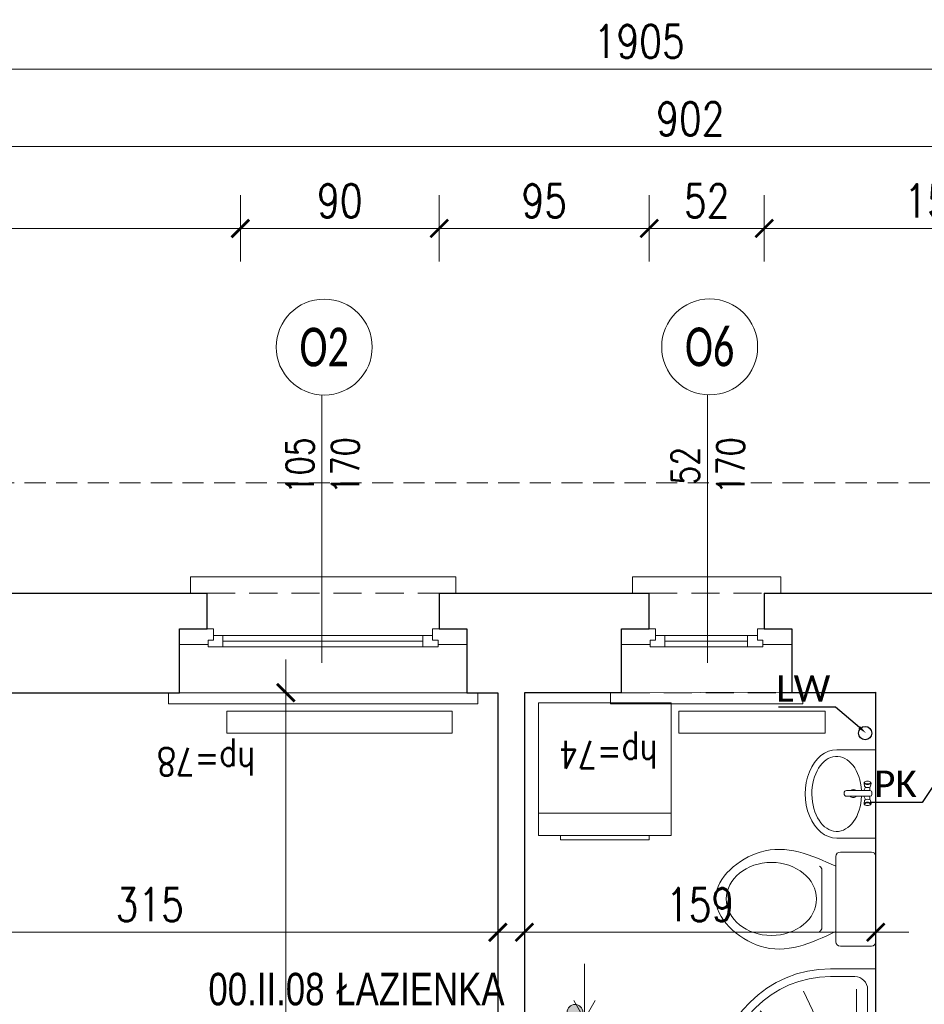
# Model space of a CAD drawing. Header units: millimetres. Extents: x 284606 to 569416, y -192995 to -95103.
# Tile 111 of 178: x 298251 to 298661, y -103941 to -103495. Entities that reach past the tile are written whole.
import ezdxf
from ezdxf import colors
from ezdxf.entities.mleader import LeaderData, LeaderLine
from ezdxf.enums import TextEntityAlignment as Align
from ezdxf.lldxf.tags import DXFTag
from ezdxf.math import Vec2, Vec3

# ---------------------------------------------------------------- set-up
doc = ezdxf.new("R2010")
doc.units = ezdxf.units.MM
doc.linetypes.add('HIDDEN', pattern=[9.525, 6.35, -3.175])
doc.layers.get('0').update_dxf_attribs({"lineweight": 0})
for name, color, linetype, lineweight in [('!STR_Konstrukcja 0.20', 200, 'Continuous', 20), ('!STR_Konstrukcja 0.30', 64, 'Continuous', 30), ('!STR_Opisy 0.09', 8, 'Continuous', 9), ('!STR_Przerywana 0.09', 8, 'HIDDEN', 9), ('!STR_Stolarka okienna', 72, 'Continuous', 15), ('!STR_Wymiarowanie', 254, 'Continuous', 9), ('EKO Opisy 0.09', 8, 'Continuous', 9)]:
    doc.layers.add(name, color=color, linetype=linetype, lineweight=lineweight)
doc.layers.add('!STR_Obrysy pomieszczeń', color=215, linetype='Continuous', lineweight=9, plot=False)
for name, color, linetype, lineweight, true_color in [('!STR_Wentylacja', 7, 'Continuous', 15, 0x3399ff), ('EKO Wyposażenie', 7, 'Continuous', 5, 0x919191), ('IS_Powrót', 5, 'SOLID', 30, 0x0000ff)]:
    doc.layers.add(name, color=color, linetype=linetype, lineweight=lineweight, true_color=true_color)
doc.styles.add('AB_Arial', font='NirmalaS.ttf')
doc.styles.add('EKO 1-10', font='romans.shx', dxfattribs={"width": 0.8, "height": 15})
doc.styles.add('EKO 1-5', font='romans.shx', dxfattribs={"width": 0.8, "height": 10})
doc.styles.add('EKO CM 1-50', font='calibri.ttf', dxfattribs={"width": 0.8, "height": 12.5})
doc.styles.get("Standard").update_dxf_attribs({"font": 'calibri.ttf'})
tags = doc.linetypes.add('SOLID', pattern=[10, 10, 0]).pattern_tags.tags
tags[6:7] = [DXFTag(74, 4), DXFTag(75, 0), DXFTag(340, '0'), DXFTag(46, 0.0), DXFTag(50, 0.0), DXFTag(44, 0.0), DXFTag(45, 0.0)]
tags[4:5] = [DXFTag(74, 4), DXFTag(75, 0), DXFTag(340, '0'), DXFTag(46, 0.0), DXFTag(50, 0.0), DXFTag(44, 0.0), DXFTag(45, 0.0)]
doc.dimstyles.new('EKO wymiar 1-10', dxfattribs={"dimtxt": 15, "dimasz": 8, "dimexe": 15, "dimexo": 15, "dimgap": 5, "dimtad": 1, "dimdec": 0, "dimtxsty": 'EKO 1-10', "dimblk": 'ARCHTICK', "dimcen": 10, "dimdle": 15, "dimclrd": 256, "dimclre": 256, "dimclrt": 256, "dimazin": 2, "dimtfac": 1, "dimtdec": 0, "dimtmove": 2, "dimatfit": 3, "dimldrblk": 'ARCHTICK', "dimfxl": 15, "dimfxlon": 1, "dimlwd": -1, "dimlwe": -1, "dimarcsym": 0})

# ---------------------------------------------------------------- blocks, each defined once
blk = doc.blocks.new('*U195')
at = {"layer": '!STR_Konstrukcja 0.20', "linetype": 'Continuous', "lineweight": 15}
for points in [[(8.12, 45.81), (0.62, 45.81), (0.62, 53.31), (120.62, 53.31), (120.62, 45.81), (113.12, 45.81)], [(-4.38, 0.81), (-9.38, 0.81), (-9.38, -4.19), (130.62, -4.19), (130.62, 0.81), (125.62, 0.81)]]:
    blk.add_lwpolyline(points, dxfattribs=at)
at = {"layer": '!STR_Konstrukcja 0.30', "ltscale": 2}
for points in [[(-4.38, 0.81), (-4.38, 29.68), (8.12, 29.68), (8.12, 45.81)], [(113.12, 45.81), (113.12, 29.68), (125.62, 29.68), (125.62, 0.81)]]:
    blk.add_lwpolyline(points, dxfattribs=at)
at = {"layer": '!STR_Przerywana 0.09', "ltscale": 2}
for points in [[(8.12, 45.81), (113.12, 45.81)], [(-4.38, 0.81), (125.62, 0.81)]]:
    blk.add_lwpolyline(points, dxfattribs=at)
at = {"layer": '!STR_Stolarka okienna', "ltscale": 0.3}
for points in [[(-4.38, 22.64), (-4.38, 29.68), (11.02, 29.68), (11.02, 24.55), (8.52, 24.55), (8.52, 22.64), (-4.38, 22.64)], [(125.62, 22.64), (125.62, 29.68), (110.05, 29.68), (110.05, 24.55), (112.55, 24.55), (112.55, 22.64), (125.62, 22.64)], [(112.55, 21.56), (112.55, 24.55), (110.05, 24.55), (110.05, 26.7), (11.02, 26.7), (11.02, 24.55), (8.52, 24.55), (8.52, 21.56), (112.55, 21.56)], [(15.12, 26.7), (15.12, 21.56)], [(105.62, 24.13), (15.12, 24.13)], [(105.62, 21.56), (105.62, 26.7)]]:
    blk.add_lwpolyline(points, dxfattribs=at)
blk = doc.blocks.new('*U164')
at = {"layer": '!STR_Opisy 0.09', "linetype": 'Continuous'}
blk.add_line((0, 32.11), (0, -89.22), dxfattribs=at)
at = {"layer": '!STR_Opisy 0.09', "linetype": 'Continuous', "style": 'EKO 1-5', "width": 0.8}
blk.add_attdef('SZER', text='', height=12.5, rotation=270, dxfattribs=at).set_placement((0, 0), align=Align.BOTTOM_CENTER)
at = {"layer": '!STR_Opisy 0.09', "ltscale": 0.7, "style": 'EKO 1-5', "width": 0.8}
blk.add_attdef('WYS', text='', height=12.5, rotation=270, dxfattribs=at).set_placement((-10.53, 0), align=Align.MIDDLE_CENTER)
at = {"layer": '!STR_Opisy 0.09', "linetype": 'Continuous', "style": 'EKO 1-5', "width": 0.8}
blk.add_attdef('HP=', (30.1, -127.68), '', height=12.5, rotation=180, dxfattribs=at)
blk = doc.blocks.new('_ArchTick')
at = {"color": 0, "linetype": 'ByBlock', "const_width": 0.15}
blk.add_lwpolyline([(-0.5, -0.5), (0.5, 0.5)], dxfattribs=at)
blk = doc.blocks.new('*D666')
at = {"layer": '!STR_Wymiarowanie', "ltscale": 1.5, "transparency": 16777216}
for p, q in [((298152.58, -103893.16), (298152.58, -103923.16)), ((298467.58, -103893.16), (298467.58, -103923.16)), ((298137.58, -103908.16), (298482.58, -103908.16))]:
    blk.add_line(p, q, dxfattribs=at)
at = {"layer": 'Defpoints', "color": 0, "ltscale": 1.5, "transparency": 16777216}
for p in [(298152.58, -103799.69), (298467.58, -103799.69), (298467.58, -103908.16)]:
    blk.add_point(p, dxfattribs=at)
at = {"layer": '!STR_Wymiarowanie', "ltscale": 1.5, "transparency": 16777216, "xscale": 8, "yscale": 8, "zscale": 8, "rotation": 180}
blk.add_blockref('_ArchTick', (298152.58, -103908.16), dxfattribs=at)
at = {"layer": '!STR_Wymiarowanie', "ltscale": 1.5, "transparency": 16777216, "xscale": 8, "yscale": 8, "zscale": 8}
blk.add_blockref('_ArchTick', (298467.58, -103908.16), dxfattribs=at)
at = {"layer": '!STR_Wymiarowanie', "ltscale": 1.5, "transparency": 16777216, "insert": (298310.08, -103895.66), "char_height": 15, "attachment_point": 5, "style": 'EKO 1-10'}
blk.add_mtext('315', dxfattribs=at)
blk = doc.blocks.new('*D667')
at = {"layer": '!STR_Wymiarowanie', "ltscale": 1.5, "transparency": 16777216}
for p, q in [((298479.58, -103893.16), (298479.58, -103923.16)), ((298638.58, -103893.16), (298638.58, -103923.16)), ((298464.58, -103908.16), (298653.58, -103908.16))]:
    blk.add_line(p, q, dxfattribs=at)
at = {"layer": 'Defpoints', "color": 0, "ltscale": 1.5, "transparency": 16777216}
for p in [(298479.58, -103799.69), (298638.58, -103799.69), (298638.58, -103908.16)]:
    blk.add_point(p, dxfattribs=at)
at = {"layer": '!STR_Wymiarowanie', "ltscale": 1.5, "transparency": 16777216, "xscale": 8, "yscale": 8, "zscale": 8, "rotation": 180}
blk.add_blockref('_ArchTick', (298479.58, -103908.16), dxfattribs=at)
at = {"layer": '!STR_Wymiarowanie', "ltscale": 1.5, "transparency": 16777216, "xscale": 8, "yscale": 8, "zscale": 8}
blk.add_blockref('_ArchTick', (298638.58, -103908.16), dxfattribs=at)
at = {"layer": '!STR_Wymiarowanie', "ltscale": 1.5, "transparency": 16777216, "insert": (298559.08, -103895.66), "char_height": 15, "attachment_point": 5, "style": 'EKO 1-10'}
blk.add_mtext('159', dxfattribs=at)
blk = doc.blocks.new('*D668')
at = {"layer": '!STR_Wymiarowanie', "ltscale": 1.5, "transparency": 16777216}
for p, q in [((298371.67, -103784.69), (298371.67, -104335.69)), ((298356.67, -103799.69), (298386.67, -103799.69)), ((298356.67, -104320.69), (298386.67, -104320.69))]:
    blk.add_line(p, q, dxfattribs=at)
at = {"layer": 'Defpoints', "color": 0, "ltscale": 1.5, "transparency": 16777216}
for p in [(298152.58, -103799.69), (298152.58, -104320.69), (298371.67, -104320.69)]:
    blk.add_point(p, dxfattribs=at)
at = {"layer": '!STR_Wymiarowanie', "ltscale": 1.5, "transparency": 16777216, "xscale": 8, "yscale": 8, "zscale": 8}
for p, rotation in [((298371.67, -103799.69), 90), ((298371.67, -104320.69), 270)]:
    blk.add_blockref('_ArchTick', p, dxfattribs=dict(at, rotation=rotation))
at = {"layer": '!STR_Wymiarowanie', "ltscale": 1.5, "transparency": 16777216, "insert": (298359.17, -104060.19), "char_height": 15, "attachment_point": 5, "rotation": 90, "style": 'EKO 1-10'}
blk.add_mtext('521', dxfattribs=at)
blk = doc.blocks.new('*U102')
for p, q in [((19.33, 0), (-19.33, 0)), ((-21.33, -16.02), (-21.33, -2)), ((21.33, -16.02), (21.33, -2)), ((-19.33, -18.02), (19.33, -18.02)), ((13.09, -24.36), (-12.8, -24.36))]:
    blk.add_line(p, q)
for centre, start, end in [((-19.33, -2), 90, 180), ((19.33, -2), 360, 90), ((-19.33, -16.02), 180, 270), ((19.33, -16.02), 270, 360), ((-12.8, -26.36), 90, 154.5293), ((13.09, -26.36), 24.5682, 90)]:
    blk.add_arc(centre, 2, start, end)
blk.add_ellipse((0.08, -47.22), major_axis=(0, -20.4), ratio=0.810803)
blk.add_open_spline([(14.91, -18.02), (20.03, -29.22), (28.87, -49.72), (0.74, -82.83), (-29.38, -50.17), (-19.96, -29.25), (-14.6, -18)], degree=3, knots=[1.212901, 1.212901, 1.212901, 1.212901, 36.090844, 64.924591, 94.904253, 129.876154, 129.876154, 129.876154, 129.876154])
blk = doc.blocks.new('*U101')
for p, q in [((30, 30), (30, -30)), ((30, 30), (90, 30)), ((80, 30), (80, -30)), ((90, 30), (90, -30)), ((30, -30), (90, -30))]:
    blk.add_line(p, q)
blk.add_lwpolyline([(90, -20), (92, -20), (92, 20), (90, 20)])
blk = doc.blocks.new('brodzik2')
for p, q in [((-11.82, 85.56), (-25.62, 85.56)), ((-4.62, 11.76), (-4.62, 78.36)), ((-85.62, 25.56), (-85.62, 11.76)), ((-78.42, 4.56), (-11.82, 4.56))]:
    blk.add_line(p, q)
for points in [[(-25.62, 90), (0, 90), (0, 0), (-90, 0), (-90, 25.56)], [(-10.9, 38.91), (-10.9, 78.42)], [(-22.44, 38.22), (-40.94, 77.38)], [(-33.81, 35.77), (-65.37, 66.26)], [(-37.65, 25.32), (-78.27, 48.69)], [(-37.65, 13.57), (-77.22, 13.57)]]:
    blk.add_lwpolyline(points)
blk.add_circle((-12.99, 13.92), 2.96)
for centre, radius, start, end in [((-25.53, 25.53), 64.47, 90.0764, 179.9683), ((-25.62, 25.56), 60, 90, 180), ((-11.82, 78.36), 7.2, 360, 90), ((-78.42, 11.76), 7.2, 180, 270), ((-11.82, 11.76), 7.2, 270, 0)]:
    blk.add_arc(centre, radius, start, end)
blk = doc.blocks.new('*U118')
at = {"linetype": 'Continuous'}
for p, q in [((31.26, 0), (-31.26, 0)), ((31.26, -27.61), (31.26, 0)), ((-31.26, -27.61), (-31.26, 0)), ((-5.46, -3.78), (-7.65, -3.37)), ((-4.84, -4.25), (-2.4, -4.25)), ((-2.4, -20.62), (-2.4, -3.98)), ((-1.2, -2.78), (0.45, -2.78)), ((1.65, -3.98), (1.65, -20.62)), ((1.65, -4.25), (4.09, -4.25)), ((4.71, -3.78), (6.9, -3.37)), ((-5.46, -7.88), (-7.65, -8.29)), ((-4.76, -7.26), (-2.4, -8.46)), ((1.65, -8.46), (4.01, -7.26)), ((4.71, -7.88), (6.9, -8.29)), ((-0.15, -22.42), (-0.6, -22.42))]:
    blk.add_line(p, q, dxfattribs=at)
for centre, radius, start, end in [((-1.2, -3.98), 1.2, 90, 180), ((0.45, -3.98), 1.2, 0, 90), ((-0.25, -15.93), 2.89, 311.19619, 48.80381), ((-0.25, -15.93), 2.89, 138.16349, 221.83651), ((-0.6, -20.62), 1.8, 180, 270), ((-0.15, -20.62), 1.8, 270, 0)]:
    blk.add_arc(centre, radius, start, end, dxfattribs=at)
blk.add_ellipse((-8.05, -5.83), major_axis=(0, -2.05), ratio=0.476554, dxfattribs=at)
for centre, major_axis, ratio, start_param, end_param in [((-7.76, -5.83), (0, -2.47), 0.476554, 5.436764, 10.271199), ((-5.46, -5.83), (0, -2.05), 0.476554, 0, 3.141593), ((0, -27.61), (-26.57, 0), 0.662269, 4.803016, 10.93344), ((0, -27.61), (-31.26, 0), 0.713042, 0, 3.141593)]:
    blk.add_ellipse(centre, major_axis=major_axis, ratio=ratio, start_param=start_param, end_param=end_param, dxfattribs=at)
at = {"linetype": 'Continuous', "extrusion": (3.22359e-14, 3.55849e-14, -1)}
for centre, major_axis, start_param, end_param in [((4.71, -5.83), (0, -2.05), 0, 3.141593), ((7, -5.83), (0, -2.47), 5.436764, 10.271199)]:
    blk.add_ellipse(centre, major_axis=major_axis, ratio=0.476554, start_param=start_param, end_param=end_param, dxfattribs=at)
blk.add_ellipse((7.3, -5.83), major_axis=(0, -2.05), ratio=0.476554, dxfattribs=at)
blk = doc.blocks.new('*U174')
at = {"layer": '!STR_Konstrukcja 0.20', "linetype": 'Continuous', "lineweight": 15}
for points in [[(8.12, 45.81), (0.62, 45.81), (0.62, 53.31), (67.62, 53.31), (67.62, 45.81), (60.12, 45.81)], [(-4.38, 0.81), (-9.38, 0.81), (-9.38, -4.19), (77.62, -4.19), (77.62, 0.81), (72.62, 0.81)]]:
    blk.add_lwpolyline(points, dxfattribs=at)
at = {"layer": '!STR_Konstrukcja 0.30', "ltscale": 2}
for points in [[(-4.38, 0.81), (-4.38, 29.68), (8.12, 29.68), (8.12, 45.81)], [(60.12, 45.81), (60.12, 29.68), (72.62, 29.68), (72.62, 0.81)]]:
    blk.add_lwpolyline(points, dxfattribs=at)
at = {"layer": '!STR_Przerywana 0.09', "ltscale": 2}
for points in [[(8.12, 45.81), (60.12, 45.81)], [(-4.38, 0.81), (72.62, 0.81)]]:
    blk.add_lwpolyline(points, dxfattribs=at)
at = {"layer": '!STR_Stolarka okienna', "ltscale": 0.3}
for points in [[(-4.38, 22.64), (-4.38, 29.68), (11.02, 29.68), (11.02, 24.55), (8.52, 24.55), (8.52, 22.64), (-4.38, 22.64)], [(72.62, 22.64), (72.62, 29.68), (57.05, 29.68), (57.05, 24.55), (59.55, 24.55), (59.55, 22.64), (72.62, 22.64)], [(59.55, 21.56), (59.55, 24.55), (57.05, 24.55), (57.05, 26.7), (11.02, 26.7), (11.02, 24.55), (8.52, 24.55), (8.52, 21.56), (59.55, 21.56)], [(15.12, 26.7), (15.12, 21.56)], [(52.62, 24.13), (15.12, 24.13)], [(52.62, 21.56), (52.62, 26.7)]]:
    blk.add_lwpolyline(points, dxfattribs=at)
blk = doc.blocks.new('*U183')
at = {"layer": '!STR_Opisy 0.09', "linetype": 'Continuous'}
blk.add_line((0, 32.11), (0, -89.22), dxfattribs=at)
at = {"layer": '!STR_Opisy 0.09', "linetype": 'Continuous', "style": 'EKO 1-5', "width": 0.8}
blk.add_attdef('SZER', text='', height=12.5, rotation=270, dxfattribs=at).set_placement((0, 0), align=Align.BOTTOM_CENTER)
at = {"layer": '!STR_Opisy 0.09', "ltscale": 0.7, "style": 'EKO 1-5', "width": 0.8}
blk.add_attdef('WYS', text='', height=12.5, rotation=270, dxfattribs=at).set_placement((-10.53, 0), align=Align.MIDDLE_CENTER)
at = {"layer": '!STR_Opisy 0.09', "linetype": 'Continuous', "style": 'EKO 1-5', "width": 0.8}
blk.add_attdef('HP=', (22.54, -124.5), '', height=12.5, rotation=180, dxfattribs=at)
blk = doc.blocks.new('*D709')
at = {"layer": '!STR_Wymiarowanie', "ltscale": 1.5, "transparency": 16777216}
for p, q in [((298103.45, -103604.53), (298103.45, -103574.53)), ((298351.08, -103604.53), (298351.08, -103574.53)), ((298088.45, -103589.53), (298366.08, -103589.53))]:
    blk.add_line(p, q, dxfattribs=at)
at = {"layer": 'Defpoints', "color": 0, "ltscale": 1.5, "transparency": 16777216}
for p in [(298351.08, -103589.53), (298351.08, -103770.81), (298103.45, -103851.69)]:
    blk.add_point(p, dxfattribs=at)
at = {"layer": '!STR_Wymiarowanie', "ltscale": 1.5, "transparency": 16777216, "xscale": 8, "yscale": 8, "zscale": 8, "rotation": 180}
blk.add_blockref('_ArchTick', (298103.45, -103589.53), dxfattribs=at)
at = {"layer": '!STR_Wymiarowanie', "ltscale": 1.5, "transparency": 16777216, "xscale": 8, "yscale": 8, "zscale": 8}
blk.add_blockref('_ArchTick', (298351.08, -103589.53), dxfattribs=at)
at = {"layer": '!STR_Wymiarowanie', "ltscale": 1.5, "transparency": 16777216, "insert": (298227.26, -103577.03), "char_height": 15, "attachment_point": 5, "style": 'EKO 1-10'}
blk.add_mtext('248', dxfattribs=at)
blk = doc.blocks.new('*D710')
at = {"layer": '!STR_Wymiarowanie', "ltscale": 1.5, "transparency": 16777216}
for p, q in [((298351.08, -103604.53), (298351.08, -103574.53)), ((298441.08, -103604.53), (298441.08, -103574.53)), ((298336.08, -103589.53), (298456.08, -103589.53))]:
    blk.add_line(p, q, dxfattribs=at)
at = {"layer": 'Defpoints', "color": 0, "ltscale": 1.5, "transparency": 16777216}
for p in [(298441.08, -103589.53), (298441.08, -103762.75), (298351.08, -103770.81)]:
    blk.add_point(p, dxfattribs=at)
at = {"layer": '!STR_Wymiarowanie', "ltscale": 1.5, "transparency": 16777216, "xscale": 8, "yscale": 8, "zscale": 8, "rotation": 180}
blk.add_blockref('_ArchTick', (298351.08, -103589.53), dxfattribs=at)
at = {"layer": '!STR_Wymiarowanie', "ltscale": 1.5, "transparency": 16777216, "xscale": 8, "yscale": 8, "zscale": 8}
blk.add_blockref('_ArchTick', (298441.08, -103589.53), dxfattribs=at)
at = {"layer": '!STR_Wymiarowanie', "ltscale": 1.5, "transparency": 16777216, "insert": (298396.08, -103577.03), "char_height": 15, "attachment_point": 5, "style": 'EKO 1-10'}
blk.add_mtext('90', dxfattribs=at)
blk = doc.blocks.new('*D711')
at = {"layer": '!STR_Wymiarowanie', "ltscale": 1.5, "transparency": 16777216}
for p, q in [((298441.08, -103604.53), (298441.08, -103574.53)), ((298536.08, -103604.53), (298536.08, -103574.53)), ((298426.08, -103589.53), (298551.08, -103589.53))]:
    blk.add_line(p, q, dxfattribs=at)
at = {"layer": 'Defpoints', "color": 0, "ltscale": 1.5, "transparency": 16777216}
for p in [(298536.08, -103589.53), (298441.08, -103762.75), (298536.08, -103762.75)]:
    blk.add_point(p, dxfattribs=at)
at = {"layer": '!STR_Wymiarowanie', "ltscale": 1.5, "transparency": 16777216, "xscale": 8, "yscale": 8, "zscale": 8, "rotation": 180}
blk.add_blockref('_ArchTick', (298441.08, -103589.53), dxfattribs=at)
at = {"layer": '!STR_Wymiarowanie', "ltscale": 1.5, "transparency": 16777216, "xscale": 8, "yscale": 8, "zscale": 8}
blk.add_blockref('_ArchTick', (298536.08, -103589.53), dxfattribs=at)
at = {"layer": '!STR_Wymiarowanie', "ltscale": 1.5, "transparency": 16777216, "insert": (298488.58, -103577.03), "char_height": 15, "attachment_point": 5, "style": 'EKO 1-10'}
blk.add_mtext('95', dxfattribs=at)
blk = doc.blocks.new('*D712')
at = {"layer": '!STR_Wymiarowanie', "ltscale": 1.5, "transparency": 16777216}
for p, q in [((298536.08, -103604.53), (298536.08, -103574.53)), ((298588.08, -103604.53), (298588.08, -103574.53)), ((298521.08, -103589.53), (298603.08, -103589.53))]:
    blk.add_line(p, q, dxfattribs=at)
at = {"layer": 'Defpoints', "color": 0, "ltscale": 1.5, "transparency": 16777216}
for p in [(298588.08, -103589.53), (298536.08, -103762.75), (298588.08, -103762.75)]:
    blk.add_point(p, dxfattribs=at)
at = {"layer": '!STR_Wymiarowanie', "ltscale": 1.5, "transparency": 16777216, "xscale": 8, "yscale": 8, "zscale": 8, "rotation": 180}
blk.add_blockref('_ArchTick', (298536.08, -103589.53), dxfattribs=at)
at = {"layer": '!STR_Wymiarowanie', "ltscale": 1.5, "transparency": 16777216, "xscale": 8, "yscale": 8, "zscale": 8}
blk.add_blockref('_ArchTick', (298588.08, -103589.53), dxfattribs=at)
at = {"layer": '!STR_Wymiarowanie', "ltscale": 1.5, "transparency": 16777216, "insert": (298562.08, -103577.03), "char_height": 15, "attachment_point": 5, "style": 'EKO 1-10'}
blk.add_mtext('52', dxfattribs=at)
blk = doc.blocks.new('*D713')
at = {"layer": '!STR_Wymiarowanie', "ltscale": 1.5, "transparency": 16777216}
for p, q in [((298588.08, -103604.53), (298588.08, -103574.53)), ((298745.89, -103604.53), (298745.89, -103574.53)), ((298573.08, -103589.53), (298760.89, -103589.53))]:
    blk.add_line(p, q, dxfattribs=at)
at = {"layer": 'Defpoints', "color": 0, "ltscale": 1.5, "transparency": 16777216}
for p in [(298745.89, -103589.53), (298588.08, -103762.75), (298745.89, -103762.75)]:
    blk.add_point(p, dxfattribs=at)
at = {"layer": '!STR_Wymiarowanie', "ltscale": 1.5, "transparency": 16777216, "xscale": 8, "yscale": 8, "zscale": 8, "rotation": 180}
blk.add_blockref('_ArchTick', (298588.08, -103589.53), dxfattribs=at)
at = {"layer": '!STR_Wymiarowanie', "ltscale": 1.5, "transparency": 16777216, "xscale": 8, "yscale": 8, "zscale": 8}
blk.add_blockref('_ArchTick', (298745.89, -103589.53), dxfattribs=at)
at = {"layer": '!STR_Wymiarowanie', "ltscale": 1.5, "transparency": 16777216, "insert": (298666.99, -103577.03), "char_height": 15, "attachment_point": 5, "style": 'EKO 1-10'}
blk.add_mtext('158', dxfattribs=at)
blk = doc.blocks.new('*D721')
at = {"layer": '!STR_Wymiarowanie', "ltscale": 1.5, "transparency": 16777216}
for p, q in [((298103.45, -103567.43), (298103.45, -103537.43)), ((299005.89, -103567.43), (299005.89, -103537.43)), ((298088.45, -103552.43), (299020.89, -103552.43))]:
    blk.add_line(p, q, dxfattribs=at)
at = {"layer": 'Defpoints', "color": 0, "ltscale": 1.5, "transparency": 16777216}
for p in [(299005.89, -103552.43), (298103.45, -103754.69), (299005.89, -103761.19)]:
    blk.add_point(p, dxfattribs=at)
at = {"layer": '!STR_Wymiarowanie', "ltscale": 1.5, "transparency": 16777216, "xscale": 8, "yscale": 8, "zscale": 8, "rotation": 180}
blk.add_blockref('_ArchTick', (298103.45, -103552.43), dxfattribs=at)
at = {"layer": '!STR_Wymiarowanie', "ltscale": 1.5, "transparency": 16777216, "xscale": 8, "yscale": 8, "zscale": 8}
blk.add_blockref('_ArchTick', (299005.89, -103552.43), dxfattribs=at)
at = {"layer": '!STR_Wymiarowanie', "ltscale": 1.5, "transparency": 16777216, "insert": (298554.67, -103539.93), "char_height": 15, "attachment_point": 5, "style": 'EKO 1-10'}
blk.add_mtext('902', dxfattribs=at)
blk = doc.blocks.new('*D723')
at = {"layer": '!STR_Wymiarowanie', "ltscale": 1.5, "transparency": 16777216}
for p, q in [((297578.89, -103532.37), (297578.89, -103502.37)), ((299484.23, -103532.37), (299484.23, -103502.37)), ((297563.89, -103517.37), (299499.23, -103517.37))]:
    blk.add_line(p, q, dxfattribs=at)
at = {"layer": 'Defpoints', "color": 0, "ltscale": 1.5, "transparency": 16777216}
for p in [(299484.23, -103517.37), (299484.23, -103767.77), (297578.89, -103851.69)]:
    blk.add_point(p, dxfattribs=at)
at = {"layer": '!STR_Wymiarowanie', "ltscale": 1.5, "transparency": 16777216, "xscale": 8, "yscale": 8, "zscale": 8, "rotation": 180}
blk.add_blockref('_ArchTick', (297578.89, -103517.37), dxfattribs=at)
at = {"layer": '!STR_Wymiarowanie', "ltscale": 1.5, "transparency": 16777216, "xscale": 8, "yscale": 8, "zscale": 8}
blk.add_blockref('_ArchTick', (299484.23, -103517.37), dxfattribs=at)
at = {"layer": '!STR_Wymiarowanie', "ltscale": 1.5, "transparency": 16777216, "insert": (298531.56, -103504.87), "char_height": 15, "attachment_point": 5, "style": 'EKO 1-10'}
blk.add_mtext('1905', dxfattribs=at)
blk = doc.blocks.new('*U511')
at = {"ltscale": 0.3}
blk.add_hatch(color=256, dxfattribs=at).paths.add_polyline_path([(186.95, 50, 1), (194.67, 50, 1)])
at = {"ltscale": 1.5}
blk.add_line((17.59, 50), (190.81, 50), dxfattribs=at)
at = {"ltscale": 0.3}
blk.add_lwpolyline([(17.59, 50), (2.95, 50)], dxfattribs=at)
blk.add_circle((190.81, 50), 3.86, dxfattribs=at)
at = {"ltscale": 1.5, "width": 0.8}
for tag, p, height, style in [('NR_POM.', (10.51, 53.45), 16, 'AB_Arial'), ('NAZWA_POMIESZCZENIA', (66.91, 53.45), 16, 'AB_Arial'), ('POSADZKA', (9.08, 4), 12.5, 'EKO 1-5')]:
    blk.add_attdef(tag, p, '', height=height, rotation=0, dxfattribs=dict(at, style=style))
at = {"ltscale": 1.5, "style": 'EKO 1-5', "width": 0.8}
blk.add_attdef('POWIERZCHNIA', text='', height=12.5, rotation=0, dxfattribs=at).set_placement((78.06, 22.91), align=Align.BOTTOM_RIGHT)
blk = doc.blocks.new('KÓLKO')
at = {"layer": '!STR_Opisy 0.09'}
blk.add_circle((0, -15.51), 15.51, dxfattribs=at)
at = {"layer": '!STR_Opisy 0.09', "style": 'EKO 1-10', "width": 0.8}
blk.add_attdef('NR', text='', height=15, dxfattribs=at).set_placement((0, -15.51), align=Align.MIDDLE_CENTER)

msp = doc.modelspace()

# ---------------------------------------------------------------- linework, layer by layer
at = {"layer": '!STR_Konstrukcja 0.30', "ltscale": 1.5}
for points in [[(297578.89, -103851.69), (298103.45, -103851.69), (298103.45, -103754.69), (298336.08, -103754.69)], [(298441.08, -103754.69), (298536.08, -103754.69)], [(298588.08, -103754.69), (298745.89, -103754.69)], [(298467.58, -104127.69), (298467.58, -104320.69), (298152.58, -104320.69), (298152.58, -103799.69), (298323.58, -103799.69)], [(298453.58, -103799.69), (298467.58, -103799.69), (298467.58, -104037.69)], [(298523.58, -103799.69), (298479.58, -103799.69), (298479.58, -103996.69)], [(298559.58, -103996.69), (298638.58, -103996.69), (298638.58, -103799.69), (298595.42, -103799.69)]]:
    msp.add_lwpolyline(points, dxfattribs=at)
at = {"layer": '!STR_Obrysy pomieszczeń', "ltscale": 0.3}
for points in [[(298152.58, -103799.69), (298467.58, -103799.69), (298467.58, -104320.69), (298152.58, -104320.69)], [(298479.58, -103799.69), (298638.58, -103799.4), (298638.58, -103996.69), (298479.58, -103996.69)]]:
    msp.add_lwpolyline(points, close=True, dxfattribs=at)
at = {"layer": '!STR_Przerywana 0.09', "ltscale": 1.5}
msp.add_lwpolyline([(297528.89, -103801.69), (298053.45, -103801.69), (298053.45, -103704.69), (299055.89, -103704.69), (299055.89, -103717.7), (299534.23, -103717.78), (299534.23, -104959.69), (299109.03, -104959.69), (299109.03, -104978.69), (298431.9, -104978.69), (298431.9, -104965.69), (297966.64, -104965.69), (297966.64, -104959.69), (297541.89, -104959.69), (297541.89, -104413.34), (297528.89, -104413.34)], close=True, dxfattribs=at)
at = {"layer": '!STR_Wentylacja', "ltscale": 1.5, "transparency": 33554472}
msp.add_lwpolyline([(298506.78, -103922.43), (298506.78, -103947.49), (298511.65, -103939.07), (298506.78, -103947.49), (298501.92, -103939.07)], dxfattribs=at)
at = {"color": 62, "true_color": 0xa3d425}
for points in [[(298344.92, -103808.02), (298446.86, -103808.02), (298446.86, -103818.02), (298344.92, -103818.02)], [(298549.51, -103808.02), (298615.65, -103808.02), (298615.65, -103818.02), (298549.51, -103818.02)]]:
    msp.add_lwpolyline(points, close=True, dxfattribs=at)
at = {"layer": 'IS_Powrót', "linetype": 'ByBlock'}
msp.add_circle((298633.77, -103817.99), 3, dxfattribs=at)

# ---------------------------------------------------------------- block references
at = {"layer": '!STR_Konstrukcja 0.30', "ltscale": 1.5}
ref = msp.add_blockref('*U164', (298388, -103696.94), dxfattribs=dict(at, xscale=-1))
ref.add_attrib('SZER', '105', dxfattribs={"layer": '!STR_Opisy 0.09', "linetype": 'Continuous', "height": 12.5, "rotation": 90, "style": 'EKO 1-5', "width": 0.8}).set_placement((298388, -103696.94), align=Align.BOTTOM_CENTER)
ref.add_attrib('WYS', '170', dxfattribs={"layer": '!STR_Opisy 0.09', "ltscale": 0.7, "height": 12.5, "rotation": 90, "style": 'EKO 1-5', "width": 0.8}).set_placement((298398.53, -103696.94), align=Align.MIDDLE_CENTER)
ref.add_attrib('HP=', 'hp=78', (298357.9, -103824.62), dxfattribs={"layer": '!STR_Opisy 0.09', "linetype": 'Continuous', "height": 12.5, "rotation": 180, "style": 'EKO 1-5', "width": 0.8})
ref = msp.add_blockref('*U183', (298562.41, -103696.94), dxfattribs=dict(at, xscale=-1))
ref.add_attrib('SZER', '52', dxfattribs={"layer": '!STR_Opisy 0.09', "linetype": 'Continuous', "height": 12.5, "rotation": 90, "style": 'EKO 1-5', "width": 0.8}).set_placement((298562.41, -103696.94), align=Align.BOTTOM_CENTER)
ref.add_attrib('WYS', '170', dxfattribs={"layer": '!STR_Opisy 0.09', "ltscale": 0.7, "height": 12.5, "rotation": 90, "style": 'EKO 1-5', "width": 0.8}).set_placement((298572.94, -103696.94), align=Align.MIDDLE_CENTER)
ref.add_attrib('HP=', 'hp=74', (298539.87, -103821.45), dxfattribs={"layer": '!STR_Opisy 0.09', "linetype": 'Continuous', "height": 12.5, "rotation": 180, "style": 'EKO 1-5', "width": 0.8})
for name, p in [('*U195', (298327.96, -103800.5)), ('*U174', (298527.96, -103800.5))]:
    msp.add_blockref(name, p, dxfattribs=at)
at = {"layer": '!STR_Opisy 0.09'}
ref = msp.add_blockref('*U511', (298326.94, -103990.4), dxfattribs=dict(at, xscale=0.9199999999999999, yscale=0.9199999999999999, zscale=0.9199999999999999))
ref.add_attrib('NAZWA_POM', 'ŁAZIENKA', (298394.48, -103941.23), dxfattribs={"layer": '0', "ltscale": 1.5, "height": 14.72, "rotation": 0, "style": 'AB_Arial', "width": 0.8})
ref.add_attrib('NUMER_POM', '00.II.08', (298336.61, -103941.23), dxfattribs={"layer": '0', "ltscale": 1.5, "height": 14.72, "rotation": 0, "style": 'AB_Arial', "width": 0.8})
ref.add_attrib('R-SURF', '3.13 m²', dxfattribs={"layer": '0', "ltscale": 1.5, "height": 11.5, "rotation": 0, "style": 'EKO 1-5', "width": 0.8}).set_placement((298398.75, -103969.32), align=Align.BOTTOM_RIGHT)
at = {"layer": 'EKO Opisy 0.09'}
ref = msp.add_blockref('KÓLKO', (298389.01, -103621.52), dxfattribs=dict(at, xscale=1.4, yscale=1.4, zscale=1.4))
ref.add_attrib('NR', 'O2', dxfattribs={"height": 17.5, "style": 'EKO CM 1-50', "width": 0.7}).set_placement((298389.01, -103643.23), align=Align.MIDDLE_CENTER)
ref = msp.add_blockref('KÓLKO', (298563.42, -103621.44), dxfattribs=dict(at, xscale=1.4, yscale=1.4, zscale=1.4))
ref.add_attrib('NR', 'O6', dxfattribs={"height": 17.5, "style": 'EKO CM 1-50', "width": 0.7}).set_placement((298563.42, -103643.14), align=Align.MIDDLE_CENTER)
at = {"layer": 'EKO Wyposażenie', "xscale": -1}
for name, p, rotation in [('*U101', (298515.99, -103774.3), 90), ('*U102', (298638.58, -103893.16), 270)]:
    msp.add_blockref(name, p, dxfattribs=dict(at, rotation=rotation))
at = {"layer": 'EKO Wyposażenie', "xscale": 0.6398441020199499, "yscale": 0.6398441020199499, "zscale": 0.6398441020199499, "rotation": 270}
msp.add_blockref('*U118', (298638.58, -103845.51), dxfattribs=at)
at = {"layer": 'EKO Wyposażenie', "xscale": 0.8000000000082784, "yscale": 0.8000000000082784, "zscale": 0.8000000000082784}
msp.add_blockref('brodzik2', (298638.58, -103996.69), dxfattribs=at)

# ---------------------------------------------------------------- dimensions: what is measured, and where the dimension line sits
at = {"layer": '!STR_Wymiarowanie', "ltscale": 1.5}
for base, p1, p2, picture, middle in [((299484.23, -103517.37), (297578.89, -103851.69), (299484.23, -103767.77), '*D723', (298531.56, -103504.87)), ((299005.89, -103552.43), (298103.45, -103754.69), (299005.89, -103761.19), '*D721', (298554.67, -103539.93)), ((298351.08, -103589.53), (298103.45, -103851.69), (298351.08, -103770.81), '*D709', (298227.26, -103577.03)), ((298441.08, -103589.53), (298351.08, -103770.81), (298441.08, -103762.75), '*D710', (298396.08, -103577.03)), ((298536.08, -103589.53), (298441.08, -103762.75), (298536.08, -103762.75), '*D711', (298488.58, -103577.03)), ((298588.08, -103589.53), (298536.08, -103762.75), (298588.08, -103762.75), '*D712', (298562.08, -103577.03)), ((298745.89, -103589.53), (298588.08, -103762.75), (298745.89, -103762.75), '*D713', (298666.99, -103577.03)), ((298467.58, -103908.16), (298152.58, -103799.69), (298467.58, -103799.69), '*D666', (298310.08, -103895.66)), ((298638.58, -103908.16), (298479.58, -103799.69), (298638.58, -103799.69), '*D667', (298559.08, -103895.66))]:
    dim = msp.add_linear_dim(base=base, p1=p1, p2=p2, dimstyle='EKO wymiar 1-10', dxfattribs=at)
    dim.commit()
    dim.dimension.update_dxf_attribs({"geometry": picture, "text_midpoint": middle})
dim = msp.add_linear_dim(base=(298371.67, -104320.69), p1=(298152.58, -103799.69), p2=(298152.58, -104320.69), angle=90, dimstyle='EKO wymiar 1-10', dxfattribs=at)
dim.commit()
dim.dimension.update_dxf_attribs({"geometry": '*D668', "text_midpoint": (298359.17, -104060.19)})

# ---------------------------------------------------------------- leaders
ml = msp.add_multileader_mtext('Standard', dxfattribs=at)
ml.set_content('LW', color=256)
ml.set_leader_properties()
ml.build(insert=Vec2(0, 0))
ml.multileader.update_dxf_attribs({"text_right_attachment_type": 6, "dogleg_length": 0.36})
ctx = ml.context
ctx.base_point, ctx.char_height, ctx.plane_origin = Vec3(298593.42, -103797.84), 12, Vec3(291795, -106599.52)
ctx.right_attachment, ctx.text_align_type = 6, 2
notes = []
notes.append((ctx, [(1, (1, 1, 0), (298620.38, -103806.21), (-1, 0), 0.36, [(0, [(298634.19, -103818)], 0, [])])]))
ctx.mtext.insert, ctx.mtext.alignment, ctx.mtext.flow_direction = Vec3(298618.02, -103791.81), 3, 5
ml = msp.add_multileader_mtext('Standard', dxfattribs=at)
ml.set_content('PK', color=256)
ml.set_leader_properties()
ml.build(insert=Vec2(0, 0))
ml.multileader.update_dxf_attribs({"text_right_attachment_type": 6, "dogleg_length": 0.36})
ctx = ml.context
ctx.base_point, ctx.char_height, ctx.plane_origin = Vec3(298637.59, -103840.99), 12, Vec3(291912.57, -106589.45)
ctx.right_attachment, ctx.text_align_type = 6, 2
notes.append((ctx, [(1, (1, 1, 0), (298659.51, -103849.36), (-1, 0), 0.36, [(0, [(298683.12, -103813.97)], 0, [])])]))
ctx.mtext.insert, ctx.mtext.alignment, ctx.mtext.flow_direction = Vec3(298657.15, -103834.96), 3, 5
for ctx, leaders in notes:
    for number, flags, end, landing, length, lines in leaders:
        leader = LeaderData()
        leader.index, (leader.has_last_leader_line, leader.has_dogleg_vector, leader.attachment_direction) = number, flags
        leader.last_leader_point, leader.dogleg_vector, leader.dogleg_length = Vec3(end), Vec3(landing), length
        for number, points, colour, breaks in lines:
            line = LeaderLine()
            line.index, line.vertices, line.color, line.breaks = number, Vec3.list(points), colors.encode_raw_color(colour), breaks
            leader.lines.append(line)
        ctx.leaders.append(leader)

doc.saveas('drawing.dxf')
